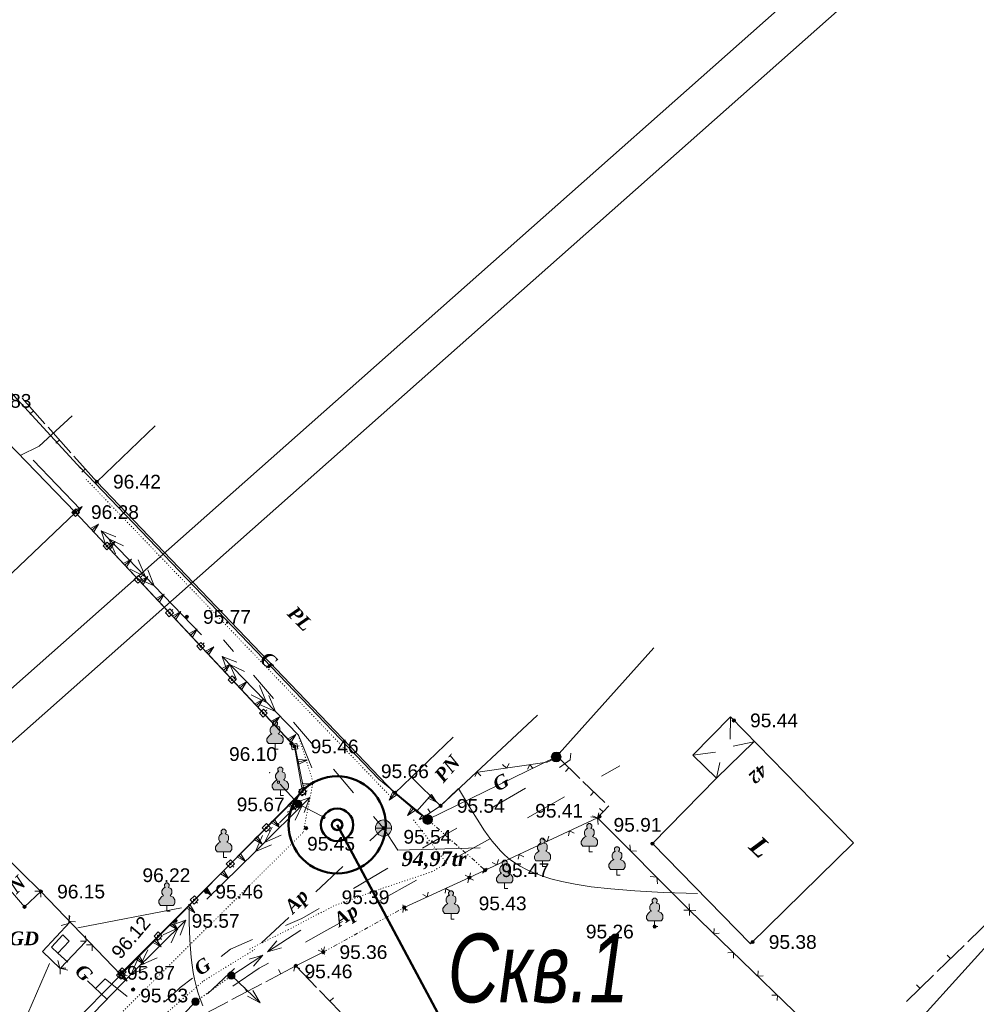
# Model space of a CAD drawing. Header units: millimetres. Extents: x 9396 to 25236, y 15106 to 31102.
# Tile 40 of 256: x 10081 to 10199, y 16257 to 16378. Entities that reach past the tile are written whole.
import ezdxf
from ezdxf.enums import TextEntityAlignment as Align

# ---------------------------------------------------------------- set-up
doc = ezdxf.new("R2010")
doc.units = ezdxf.units.MM
for name, pattern in [('DIVIDE', [1.25, 0.5, -0.25, 0, -0.25, 0, -0.25]), ('DOT', [0.25, 0, -0.25]), ('HIDDEN', [0.375, 0.25, -0.125])]:
    doc.linetypes.add(name, pattern=pattern)
for name, color, linetype, lineweight, true_color in [('1001010', 7, 'Continuous', 9, 0x000000), ('10010110', 7, 'Continuous', 20, 0xa25100), ('10010230', 7, 'Continuous', 20, 0x000000), ('1002020', 7, 'Continuous', 9, 0x000000), ('1006010', 7, 'DOT', 9, 0x000000), ('1060000', 7, 'Continuous', 9, 0x000000), ('1070000', 7, 'DOT', 9, 0x000000), ('2030012', 7, 'Continuous', 9, 0x000000), ('21100200', 7, 'HIDDEN', 0, 0x800080), ('3000105', 7, 'DIVIDE', 9, 0x000000), ('3000130', 7, 'Continuous', 9, 0x000000), ('3000220', 7, 'Continuous', 9, 0x000000), ('3000260', 7, 'Continuous', 9, 0x000000), ('4000210', 7, 'Continuous', 9, 0x000000), ('5010210', 7, 'Continuous', 20, 0x008000), ('5010420', 7, 'Continuous', 9, 0x000000), ('6011210', 1, 'Continuous', 9, 0xff0000), ('6011300', 1, 'Continuous', 20, 0xff0000), ('8010110', 7, 'Continuous', 20, 0x0080ff), ('8010120', 7, 'Continuous', 20, 0x0080ff), ('8010200', 7, 'Continuous', 9, 0x000000), ('9010110', 7, 'Continuous', 9, 0x000000)]:
    doc.layers.add(name, color=color, linetype=linetype, lineweight=lineweight, true_color=true_color)
for name, color, linetype, lineweight in [('text', 7, 'Continuous', 15), ('геология', 6, 'Continuous', 50), ('Размер', 6, 'Continuous', 18), ('Рамка', 7, 'Continuous', 35)]:
    doc.layers.add(name, color=color, linetype=linetype, lineweight=lineweight)
doc.styles.add('10', font='timesbi.ttf', dxfattribs={"height": 0.001481})
doc.styles.add('12', font='timesbi.ttf', dxfattribs={"height": 0.001693})
doc.styles.add('3', font='timesbi.ttf', dxfattribs={"height": 0.001693})
doc.styles.add('9', font='timesbi.ttf', dxfattribs={"height": 0.001693})
doc.styles.add('F2', font='arial.ttf', dxfattribs={"height": 0.001693})
doc.styles.add('style1', font='ARIALNI.TTF')

# ---------------------------------------------------------------- blocks, each defined once
blk = doc.blocks.new('SYMBOL21100200')
at = {"true_color": 0x800080}
h = blk.add_hatch(color=216, dxfattribs=at)
edge = h.paths.add_edge_path()
edge.add_arc((0, 0), 0.1, 0, 360)
at = {"color": 216, "linetype": 'Continuous', "lineweight": 0, "true_color": 0x800080}
blk.add_circle((0, 0), 0.1, dxfattribs=at)
blk = doc.blocks.new('SYMBOL4000210')
at = {"true_color": 0xffffff}
blk.add_hatch(color=7, dxfattribs=at).paths.add_polyline_path([(0.05, 1.75), (-0.05, 1.75), (-0.15, 1.65), (-0.15, 1.55), (-0.1, 1.45), (-0.15, 1.45), (-0.25, 1.35), (-0.3, 1.25), (-0.3, 1.1), (-0.25, 1), (-0.2, 0.95), (-0.3, 0.9), (-0.35, 0.85), (-0.4, 0.8), (-0.5, 0.65), (-0.5, 0.5), (-0.4, 0.35), (-0.3, 0.35), (-0.1, 0.35), (0, 0.35), (0.15, 0.35), (0.4, 0.35), (0.45, 0.4), (0.5, 0.5), (0.5, 0.7), (0.4, 0.85), (0.2, 0.95), (0.25, 1), (0.3, 1.1), (0.3, 1.3), (0.25, 1.4), (0.1, 1.45), (0.15, 1.55), (0.15, 1.65)])
at = {"color": 18, "linetype": 'Continuous', "lineweight": 0, "true_color": 0x000000, "flags": 128}
blk.add_lwpolyline([(0.05, 1.75), (-0.05, 1.75), (-0.15, 1.65), (-0.15, 1.55), (-0.1, 1.45), (-0.15, 1.45), (-0.25, 1.35), (-0.3, 1.25), (-0.3, 1.1), (-0.25, 1), (-0.2, 0.95), (-0.3, 0.9), (-0.35, 0.85), (-0.4, 0.8), (-0.5, 0.65), (-0.5, 0.5), (-0.4, 0.35), (-0.3, 0.35), (-0.1, 0.35), (0, 0.35), (0.15, 0.35), (0.4, 0.35), (0.45, 0.4), (0.5, 0.5), (0.5, 0.7), (0.4, 0.85), (0.2, 0.95), (0.25, 1), (0.3, 1.1), (0.3, 1.3), (0.25, 1.4), (0.1, 1.45), (0.15, 1.55), (0.15, 1.65), (0.05, 1.75)], close=True, dxfattribs=at)
blk.add_lwpolyline([(0, 0.35), (0, 0), (0.2, 0)], dxfattribs=at)
blk = doc.blocks.new('SYMBOL5010420')
at = {"true_color": 0xffffff}
h = blk.add_hatch(color=7, dxfattribs=at)
edge = h.paths.add_edge_path()
edge.add_arc((0, 0), 0.5, 0, 360)
at = {"color": 18, "linetype": 'Continuous', "lineweight": 9, "true_color": 0x000000, "flags": 128}
blk.add_lwpolyline([(-0.5, 0), (0.5, 0)], dxfattribs=at)
at = {"color": 18, "linetype": 'Continuous', "lineweight": 9, "true_color": 0x000000}
blk.add_circle((0, 0), 0.5, dxfattribs=at)
blk = doc.blocks.new('SYMBOL8010200')
at = {"true_color": 0x000000}
h = blk.add_hatch(color=18, dxfattribs=at)
edge = h.paths.add_edge_path()
edge.add_arc((0, 0), 0.3, 0, 360)
at = {"color": 18, "linetype": 'Continuous', "lineweight": 0, "true_color": 0x000000}
blk.add_circle((0, 0), 0.3, dxfattribs=at)
blk = doc.blocks.new('SYMBOL2030012')
at = {"true_color": 0xffffff}
h = blk.add_hatch(color=7, dxfattribs=at)
edge = h.paths.add_edge_path()
edge.add_arc((0, 0), 0.225, 0, 360)
at = {"true_color": 0x000000}
h = blk.add_hatch(color=18, dxfattribs=at)
edge = h.paths.add_edge_path()
edge.add_arc((0, 0), 0.05, 0, 360)
at = {"color": 18, "linetype": 'Continuous', "lineweight": 0, "true_color": 0x000000}
for radius in [0.225, 0.05]:
    blk.add_circle((0, 0), radius, dxfattribs=at)

msp = doc.modelspace()

# ---------------------------------------------------------------- linework, layer by layer
at = {"layer": '1001010', "color": 253}
for p, q in [((10132.98, 16281.4), (10144.94, 16292.59)), ((10168.78, 16292.4), (10168.75, 16289.66)), ((10167.04, 16284.82), (10171.66, 16289.3)), ((10171.66, 16289.3), (10169.11, 16288.76)), ((10164.14, 16287.68), (10166.93, 16288.03)), ((10167.04, 16284.82), (10167.47, 16286.75)), ((10132.98, 16281.4), (10129.45, 16284.88)), ((10132.98, 16281.4), (10135.2, 16283.56)), ((10183.99, 16276.82), (10171.28, 16264.36))]:
    msp.add_line(p, q, dxfattribs=at)
for points in [[(10062.16, 16319.72, 0), (10074.5, 16331.42, 0), (10087.88, 16317.62, 0), (10078.26, 16308.52, 0)], [(10097.72, 16328.35, 0), (10090.5, 16321.44, 0), (10127.32, 16282.96, 0), (10134.54, 16289.87, 0)], [(10171.28, 16264.36, 0), (10159.14, 16276.74, 0), (10167.04, 16284.82, 0), (10164.14, 16287.68, 0), (10168.78, 16292.4, 0), (10183.99, 16276.82, 0)], [(10068.49, 16285.64, 0), (10083.6, 16270.82, 0), (10081.56, 16268.94, 0), (10077.78, 16273.3, 0), (10064.14, 16259.56, 0), (10053.44, 16269.6, 0)], [(10125.92, 16278.66, 0), (10127.7, 16275.95, 0), (10137.87, 16276.23, 0)], [(10187.22, 16249.54, 0), (10202.42, 16266.32, 0), (10218.74, 16251.34, 0), (10213.13, 16244.61, 0), (10211.32, 16246.34, 0), (10202.07, 16236.13, 0)], [(10087.09, 16264.69, 0), (10086.29, 16265.49, 0), (10084.89, 16263.96, 0)], [(10084.89, 16263.96, 0), (10085.7, 16263.22, 0), (10087.09, 16264.69, 0)]]:
    msp.add_polyline3d(points, dxfattribs=at)
at = {"layer": '10010110'}
for p, q in [((10088.16, 16266.35), (10100.98, 16268.8)), ((10081.98, 16255.74), (10084.66, 16261.92))]:
    msp.add_line(p, q, dxfattribs=at)
for points in [[(10164.7, 16270.59, 0), (10160.49, 16270.72, 0), (10156.96, 16270.9, 0), (10154.01, 16271.14, 0), (10151.58, 16271.41, 0), (10149.59, 16271.72, 0), (10147.95, 16272.05, 0), (10146.61, 16272.41, 0), (10145.47, 16272.77, 0), (10144.48, 16273.15, 0), (10143.6, 16273.54, 0), (10142.82, 16273.94, 0), (10142.13, 16274.37, 0), (10141.5, 16274.83, 0), (10140.93, 16275.31, 0), (10140.39, 16275.84, 0), (10139.87, 16276.41, 0), (10139.36, 16277.03, 0), (10138.84, 16277.72, 0), (10138.31, 16278.46, 0), (10137.77, 16279.29, 0), (10137.19, 16280.21, 0), (10136.57, 16281.22, 0), (10135.92, 16282.33, 0), (10135.2, 16283.56, 0)], [(10103.58, 16256.72, 0), (10103.27, 16257.58, 0), (10103, 16258.39, 0), (10102.77, 16259.19, 0), (10102.57, 16259.99, 0), (10102.4, 16260.82, 0), (10102.26, 16261.71, 0), (10102.15, 16262.68, 0), (10102.06, 16263.74, 0), (10101.99, 16264.85, 0), (10101.95, 16265.95, 0), (10101.92, 16266.98, 0), (10101.9, 16267.89, 0), (10101.89, 16268.61, 0), (10101.88, 16269.08, 0), (10101.88, 16269.25, 0)]]:
    msp.add_polyline3d(points, dxfattribs=at)
at = {"layer": '10010230', "color": 253}
for p, q in [((10087.88, 16317.62), (10088.68, 16318.38)), ((10089.91, 16315.46), (10090.72, 16316.21)), ((10091.95, 16313.29), (10092.75, 16314.05)), ((10093.98, 16311.13), (10094.78, 16311.88)), ((10096.01, 16308.96), (10096.81, 16309.72)), ((10098.04, 16306.8), (10098.84, 16307.55)), ((10100.07, 16304.63), (10100.87, 16305.39)), ((10102.1, 16302.47), (10102.91, 16303.22)), ((10104.14, 16300.3), (10104.94, 16301.06)), ((10106.17, 16298.14), (10106.97, 16298.89)), ((10108.2, 16295.97), (10109, 16296.73)), ((10110.23, 16293.81), (10111.03, 16294.56)), ((10112.26, 16291.64), (10113.07, 16292.4)), ((10114.3, 16289.48), (10115.1, 16290.23)), ((10115.39, 16286.83), (10116.47, 16287.04)), ((10115.96, 16283.92), (10117.04, 16284.13)), ((10127.32, 16282.96), (10126.61, 16282.12)), ((10114.31, 16281.67), (10115.1, 16280.9)), ((10131.63, 16282.57), (10132.45, 16281.84)), ((10129.6, 16281.04), (10128.89, 16280.2)), ((10112.23, 16279.56), (10113.01, 16278.78)), ((10110.15, 16277.44), (10110.93, 16276.67)), ((10108.06, 16275.33), (10108.85, 16274.55)), ((10105.98, 16273.21), (10106.76, 16272.44)), ((10103.9, 16271.1), (10104.68, 16270.32)), ((10101.81, 16268.98), (10102.6, 16268.21)), ((10099.73, 16266.87), (10100.51, 16266.09)), ((10097.64, 16264.75), (10098.43, 16263.98)), ((10095.56, 16262.64), (10096.34, 16261.86)), ((10093.48, 16260.52), (10094.26, 16259.75))]:
    msp.add_line(p, q, dxfattribs=at)
for points in [[(10088.08, 16317.41, 0), (10088.68, 16318.38, 0), (10087.68, 16317.84, 0)], [(10093.48, 16260.52, 0), (10116.06, 16283.44, 0), (10115.01, 16288.71, 0), (10087.88, 16317.62, 0)], [(10090.12, 16315.24, 0), (10090.72, 16316.21, 0), (10089.71, 16315.67, 0)], [(10092.15, 16313.08, 0), (10092.75, 16314.05, 0), (10091.74, 16313.51, 0)], [(10094.18, 16310.91, 0), (10094.78, 16311.88, 0), (10093.77, 16311.34, 0)], [(10096.21, 16308.75, 0), (10096.81, 16309.72, 0), (10095.81, 16309.18, 0)], [(10098.24, 16306.58, 0), (10098.84, 16307.55, 0), (10097.84, 16307.01, 0)], [(10100.28, 16304.42, 0), (10100.87, 16305.39, 0), (10099.87, 16304.85, 0)], [(10102.31, 16302.25, 0), (10102.91, 16303.22, 0), (10101.9, 16302.68, 0)], [(10104.34, 16300.09, 0), (10104.94, 16301.06, 0), (10103.93, 16300.52, 0)], [(10106.37, 16297.92, 0), (10106.97, 16298.89, 0), (10105.96, 16298.35, 0)], [(10108.4, 16295.76, 0), (10109, 16296.73, 0), (10108, 16296.19, 0)], [(10110.43, 16293.59, 0), (10111.03, 16294.56, 0), (10110.03, 16294.02, 0)], [(10112.47, 16291.43, 0), (10113.07, 16292.4, 0), (10112.06, 16291.86, 0)], [(10114.5, 16289.26, 0), (10115.1, 16290.23, 0), (10114.09, 16289.69, 0)], [(10115.44, 16286.54, 0), (10116.47, 16287.04, 0), (10115.33, 16287.12, 0)], [(10116.02, 16283.63, 0), (10117.04, 16284.13, 0), (10115.91, 16284.21, 0)], [(10127.09, 16283.15, 0), (10126.61, 16282.12, 0), (10127.55, 16282.77, 0)], [(10127.32, 16282.96, 0), (10129.98, 16280.72, 0), (10131.63, 16282.57, 0)], [(10131.43, 16282.35, 0), (10132.45, 16281.84, 0), (10131.83, 16282.8, 0)], [(10114.11, 16281.46, 0), (10115.1, 16280.9, 0), (10114.52, 16281.88, 0)], [(10129.37, 16281.23, 0), (10128.89, 16280.2, 0), (10129.82, 16280.85, 0)], [(10112.02, 16279.34, 0), (10113.01, 16278.78, 0), (10112.44, 16279.77, 0)], [(10109.94, 16277.23, 0), (10110.93, 16276.67, 0), (10110.36, 16277.65, 0)], [(10107.85, 16275.11, 0), (10108.85, 16274.55, 0), (10108.27, 16275.54, 0)], [(10105.77, 16273, 0), (10106.76, 16272.44, 0), (10106.19, 16273.42, 0)], [(10103.69, 16270.88, 0), (10104.68, 16270.32, 0), (10104.1, 16271.31, 0)], [(10101.6, 16268.77, 0), (10102.6, 16268.21, 0), (10102.02, 16269.19, 0)], [(10099.52, 16266.65, 0), (10100.51, 16266.09, 0), (10099.94, 16267.08, 0)], [(10097.44, 16264.54, 0), (10098.43, 16263.98, 0), (10097.85, 16264.96, 0)], [(10095.35, 16262.42, 0), (10096.34, 16261.86, 0), (10095.77, 16262.85, 0)], [(10093.27, 16260.31, 0), (10094.26, 16259.75, 0), (10093.69, 16260.73, 0)]]:
    msp.add_polyline3d(points, dxfattribs=at)
for points in [[(10088.08, 16317.41, 0), (10088.68, 16318.38, 0), (10087.68, 16317.84, 0), (10088.08, 16317.41, 0)], [(10090.12, 16315.24, 0), (10090.72, 16316.21, 0), (10089.71, 16315.67, 0), (10090.12, 16315.24, 0)], [(10092.15, 16313.08, 0), (10092.75, 16314.05, 0), (10091.74, 16313.51, 0), (10092.15, 16313.08, 0)], [(10094.18, 16310.91, 0), (10094.78, 16311.88, 0), (10093.77, 16311.34, 0), (10094.18, 16310.91, 0)], [(10096.21, 16308.75, 0), (10096.81, 16309.72, 0), (10095.81, 16309.18, 0), (10096.21, 16308.75, 0)], [(10098.24, 16306.58, 0), (10098.84, 16307.55, 0), (10097.84, 16307.01, 0), (10098.24, 16306.58, 0)], [(10100.28, 16304.42, 0), (10100.87, 16305.39, 0), (10099.87, 16304.85, 0), (10100.28, 16304.42, 0)], [(10102.31, 16302.25, 0), (10102.91, 16303.22, 0), (10101.9, 16302.68, 0), (10102.31, 16302.25, 0)], [(10104.34, 16300.09, 0), (10104.94, 16301.06, 0), (10103.93, 16300.52, 0), (10104.34, 16300.09, 0)], [(10106.37, 16297.92, 0), (10106.97, 16298.89, 0), (10105.96, 16298.35, 0), (10106.37, 16297.92, 0)], [(10108.4, 16295.76, 0), (10109, 16296.73, 0), (10108, 16296.19, 0), (10108.4, 16295.76, 0)], [(10110.43, 16293.59, 0), (10111.03, 16294.56, 0), (10110.03, 16294.02, 0), (10110.43, 16293.59, 0)], [(10112.47, 16291.43, 0), (10113.07, 16292.4, 0), (10112.06, 16291.86, 0), (10112.47, 16291.43, 0)], [(10114.5, 16289.26, 0), (10115.1, 16290.23, 0), (10114.09, 16289.69, 0), (10114.5, 16289.26, 0)], [(10115.44, 16286.54, 0), (10116.47, 16287.04, 0), (10115.33, 16287.12, 0), (10115.44, 16286.54, 0)], [(10116.02, 16283.63, 0), (10117.04, 16284.13, 0), (10115.91, 16284.21, 0), (10116.02, 16283.63, 0)], [(10127.09, 16283.15, 0), (10126.61, 16282.12, 0), (10127.55, 16282.77, 0), (10127.09, 16283.15, 0)], [(10131.43, 16282.35, 0), (10132.45, 16281.84, 0), (10131.83, 16282.8, 0), (10131.43, 16282.35, 0)], [(10114.11, 16281.46, 0), (10115.1, 16280.9, 0), (10114.52, 16281.88, 0), (10114.11, 16281.46, 0)], [(10129.37, 16281.23, 0), (10128.89, 16280.2, 0), (10129.82, 16280.85, 0), (10129.37, 16281.23, 0)], [(10112.02, 16279.34, 0), (10113.01, 16278.78, 0), (10112.44, 16279.77, 0), (10112.02, 16279.34, 0)], [(10109.94, 16277.23, 0), (10110.93, 16276.67, 0), (10110.36, 16277.65, 0), (10109.94, 16277.23, 0)], [(10107.85, 16275.11, 0), (10108.85, 16274.55, 0), (10108.27, 16275.54, 0), (10107.85, 16275.11, 0)], [(10105.77, 16273, 0), (10106.76, 16272.44, 0), (10106.19, 16273.42, 0), (10105.77, 16273, 0)], [(10103.69, 16270.88, 0), (10104.68, 16270.32, 0), (10104.1, 16271.31, 0), (10103.69, 16270.88, 0)], [(10101.6, 16268.77, 0), (10102.6, 16268.21, 0), (10102.02, 16269.19, 0), (10101.6, 16268.77, 0)], [(10099.52, 16266.65, 0), (10100.51, 16266.09, 0), (10099.94, 16267.08, 0), (10099.52, 16266.65, 0)], [(10097.44, 16264.54, 0), (10098.43, 16263.98, 0), (10097.85, 16264.96, 0), (10097.44, 16264.54, 0)], [(10095.35, 16262.42, 0), (10096.34, 16261.86, 0), (10095.77, 16262.85, 0), (10095.35, 16262.42, 0)], [(10093.27, 16260.31, 0), (10094.26, 16259.75, 0), (10093.69, 16260.73, 0), (10093.27, 16260.31, 0)]]:
    msp.add_polyline3d(points, close=True, dxfattribs=at)
at = {"layer": '1002020', "color": 253}
for q in [(10129.45, 16284.88), (10135.2, 16283.56)]:
    msp.add_line((10132.98, 16281.4), q, dxfattribs=at)
at = {"layer": '1006010', "color": 253}
msp.add_line((10106.93, 16260.27), (10102.7, 16257.22), dxfattribs=at)
at = {"layer": '1060000', "color": 253}
msp.add_line((10147.25, 16287.44), (10159.32, 16300.91), dxfattribs=at)
msp.add_polyline3d([(10081.05, 16324.66, 0), (10083.38, 16325.83, 0), (10087.46, 16329.56, 0)], dxfattribs=at)
at = {"layer": '1070000', "color": 253}
msp.add_line((10126.8, 16282.54), (10089.2, 16321.72), dxfattribs=at)
for points in [[(10086.81, 16249.16, 0), (10116, 16278.14, 0), (10117.22, 16284.35, 0), (10115.4, 16290.11, 0)], [(10109.38, 16263.72, 0), (10114.14, 16266.1, 0), (10119.7, 16269.01, 0), (10125.52, 16271.13, 0), (10131.87, 16273.25, 0), (10133.72, 16274.31, 0), (10129.49, 16279.86, 0)], [(10089.27, 16247.32, 0), (10095.05, 16252.31, 0), (10103.73, 16259.81, 0), (10110.02, 16263.67, 0)]]:
    msp.add_polyline3d(points, dxfattribs=at)
at = {"layer": '3000105', "color": 253}
for p, q in [((10131.71, 16280.09), (10130.98, 16279.27)), ((10131.38, 16279.72), (10138.48, 16273.46)), ((10138.15, 16273.08), (10138.87, 16273.91)), ((10128.72, 16268.42), (10128.19, 16269.38)), ((10118.48, 16263.34), (10128.48, 16268.86)), ((10118.24, 16263.78), (10118.77, 16262.81))]:
    msp.add_line(p, q, dxfattribs=at)
at = {"layer": '3000130', "color": 253}
for p, q in [((10088.32, 16318.03), (10088.14, 16317.86)), ((10092.18, 16313.9), (10092, 16313.73)), ((10096.05, 16309.78), (10095.87, 16309.6)), ((10099.91, 16305.65), (10099.73, 16305.48)), ((10103.78, 16301.52), (10103.6, 16301.35)), ((10107.64, 16297.39), (10107.46, 16297.22)), ((10111.51, 16293.26), (10111.32, 16293.09)), ((10115.51, 16288.82), (10115.27, 16288.78)), ((10115.9, 16283.15), (10093.62, 16260.88)), ((10116.33, 16282.73), (10116.15, 16282.9)), ((10116.49, 16283.25), (10116.25, 16283.21)), ((10111.87, 16278.27), (10111.69, 16278.45)), ((10107.41, 16273.82), (10107.24, 16274)), ((10102.96, 16269.37), (10102.78, 16269.54)), ((10098.5, 16264.91), (10098.33, 16265.09)), ((10093.04, 16260.93), (10093.22, 16260.76)), ((10070.54, 16237.28), (10093.48, 16260.52)), ((10094.05, 16260.46), (10093.87, 16260.64))]:
    msp.add_line(p, q, dxfattribs=at)
for points in [[(10087.4, 16317.62, 0), (10087.85, 16317.14, 0), (10088.36, 16317.62, 0), (10087.91, 16318.1, 0), (10087.4, 16317.62, 0)], [(10087.88, 16317.53, 0), (10087.93, 16317.54, 0), (10087.97, 16317.57, 0), (10087.98, 16317.62, 0), (10087.97, 16317.67, 0), (10087.93, 16317.71, 0), (10087.88, 16317.72, 0), (10087.83, 16317.71, 0), (10087.8, 16317.67, 0), (10087.78, 16317.62, 0), (10087.8, 16317.57, 0), (10087.83, 16317.54, 0), (10087.88, 16317.53, 0)], [(10091.27, 16313.5, 0), (10091.72, 16313.01, 0), (10092.23, 16313.49, 0), (10091.78, 16313.97, 0), (10091.27, 16313.5, 0)], [(10091.75, 16313.4, 0), (10091.8, 16313.41, 0), (10091.83, 16313.45, 0), (10091.84, 16313.49, 0), (10091.83, 16313.54, 0), (10091.8, 16313.58, 0), (10091.75, 16313.59, 0), (10091.7, 16313.58, 0), (10091.66, 16313.54, 0), (10091.65, 16313.49, 0), (10091.66, 16313.45, 0), (10091.7, 16313.41, 0), (10091.75, 16313.4, 0)], [(10095.13, 16309.37, 0), (10095.58, 16308.89, 0), (10096.09, 16309.36, 0), (10095.64, 16309.85, 0), (10095.13, 16309.37, 0)], [(10095.61, 16309.27, 0), (10095.66, 16309.28, 0), (10095.7, 16309.32, 0), (10095.71, 16309.37, 0), (10095.7, 16309.41, 0), (10095.66, 16309.45, 0), (10095.61, 16309.46, 0), (10095.56, 16309.45, 0), (10095.53, 16309.41, 0), (10095.51, 16309.37, 0), (10095.53, 16309.32, 0), (10095.56, 16309.28, 0), (10095.61, 16309.27, 0)], [(10098.99, 16305.24, 0), (10099.45, 16304.76, 0), (10099.96, 16305.24, 0), (10099.51, 16305.72, 0), (10098.99, 16305.24, 0)], [(10099.48, 16305.14, 0), (10099.52, 16305.15, 0), (10099.56, 16305.19, 0), (10099.57, 16305.24, 0), (10099.56, 16305.29, 0), (10099.52, 16305.32, 0), (10099.48, 16305.33, 0), (10099.43, 16305.32, 0), (10099.39, 16305.29, 0), (10099.38, 16305.24, 0), (10099.39, 16305.19, 0), (10099.43, 16305.15, 0), (10099.48, 16305.14, 0)], [(10102.86, 16301.11, 0), (10103.31, 16300.63, 0), (10103.82, 16301.11, 0), (10103.37, 16301.59, 0), (10102.86, 16301.11, 0)], [(10103.34, 16301.01, 0), (10103.39, 16301.02, 0), (10103.42, 16301.06, 0), (10103.44, 16301.11, 0), (10103.42, 16301.16, 0), (10103.39, 16301.19, 0), (10103.34, 16301.21, 0), (10103.29, 16301.19, 0), (10103.26, 16301.16, 0), (10103.24, 16301.11, 0), (10103.26, 16301.06, 0), (10103.29, 16301.02, 0), (10103.34, 16301.01, 0)], [(10106.72, 16296.98, 0), (10107.17, 16296.5, 0), (10107.69, 16296.98, 0), (10107.23, 16297.46, 0), (10106.72, 16296.98, 0)], [(10107.2, 16296.88, 0), (10107.25, 16296.9, 0), (10107.29, 16296.93, 0), (10107.3, 16296.98, 0), (10107.29, 16297.03, 0), (10107.25, 16297.06, 0), (10107.2, 16297.08, 0), (10107.16, 16297.06, 0), (10107.12, 16297.03, 0), (10107.11, 16296.98, 0), (10107.12, 16296.93, 0), (10107.16, 16296.9, 0), (10107.2, 16296.88, 0)], [(10110.59, 16292.85, 0), (10111.04, 16292.37, 0), (10111.55, 16292.85, 0), (10111.1, 16293.33, 0), (10110.59, 16292.85, 0)], [(10111.07, 16292.75, 0), (10111.12, 16292.77, 0), (10111.15, 16292.8, 0), (10111.17, 16292.85, 0), (10111.15, 16292.9, 0), (10111.12, 16292.94, 0), (10111.07, 16292.95, 0), (10111.02, 16292.94, 0), (10110.98, 16292.9, 0), (10110.97, 16292.85, 0), (10110.98, 16292.8, 0), (10111.02, 16292.77, 0), (10111.07, 16292.75, 0)], [(10114.52, 16288.98, 0), (10114.63, 16288.33, 0), (10115.32, 16288.45, 0), (10115.21, 16289.1, 0), (10114.52, 16288.98, 0)], [(10114.92, 16288.62, 0), (10114.97, 16288.63, 0), (10115.01, 16288.67, 0), (10115.02, 16288.72, 0), (10115.01, 16288.77, 0), (10114.97, 16288.8, 0), (10114.92, 16288.81, 0), (10114.87, 16288.8, 0), (10114.84, 16288.77, 0), (10114.82, 16288.72, 0), (10114.84, 16288.67, 0), (10114.87, 16288.63, 0), (10114.92, 16288.62, 0)], [(10115.92, 16283.66, 0), (10115.4, 16283.14, 0), (10115.89, 16282.64, 0), (10116.41, 16283.16, 0), (10115.92, 16283.66, 0)], [(10115.5, 16283.41, 0), (10115.62, 16282.76, 0), (10116.31, 16282.89, 0), (10116.19, 16283.54, 0), (10115.5, 16283.41, 0)], [(10115.9, 16283.05, 0), (10115.95, 16283.06, 0), (10115.99, 16283.1, 0), (10116.01, 16283.15, 0), (10115.99, 16283.2, 0), (10115.95, 16283.24, 0), (10115.9, 16283.25, 0), (10115.85, 16283.24, 0), (10115.81, 16283.2, 0), (10115.8, 16283.15, 0), (10115.81, 16283.1, 0), (10115.85, 16283.06, 0), (10115.9, 16283.05, 0)], [(10115.9, 16283.05, 0), (10115.95, 16283.07, 0), (10115.99, 16283.1, 0), (10116, 16283.15, 0), (10115.99, 16283.2, 0), (10115.95, 16283.23, 0), (10115.9, 16283.25, 0), (10115.86, 16283.23, 0), (10115.82, 16283.2, 0), (10115.81, 16283.15, 0), (10115.82, 16283.1, 0), (10115.86, 16283.07, 0), (10115.9, 16283.05, 0)], [(10111.46, 16279.21, 0), (10110.94, 16278.69, 0), (10111.43, 16278.19, 0), (10111.95, 16278.71, 0), (10111.46, 16279.21, 0)], [(10111.45, 16278.6, 0), (10111.5, 16278.61, 0), (10111.54, 16278.65, 0), (10111.55, 16278.7, 0), (10111.54, 16278.75, 0), (10111.5, 16278.79, 0), (10111.45, 16278.8, 0), (10111.4, 16278.79, 0), (10111.36, 16278.75, 0), (10111.34, 16278.7, 0), (10111.36, 16278.65, 0), (10111.4, 16278.61, 0), (10111.45, 16278.6, 0)], [(10107, 16274.75, 0), (10106.48, 16274.23, 0), (10106.98, 16273.74, 0), (10107.5, 16274.26, 0), (10107, 16274.75, 0)], [(10106.99, 16274.14, 0), (10107.04, 16274.16, 0), (10107.08, 16274.19, 0), (10107.09, 16274.25, 0), (10107.08, 16274.3, 0), (10107.04, 16274.33, 0), (10106.99, 16274.35, 0), (10106.94, 16274.33, 0), (10106.9, 16274.3, 0), (10106.89, 16274.25, 0), (10106.9, 16274.19, 0), (10106.94, 16274.16, 0), (10106.99, 16274.14, 0)], [(10102.55, 16270.3, 0), (10102.03, 16269.78, 0), (10102.52, 16269.28, 0), (10103.04, 16269.8, 0), (10102.55, 16270.3, 0)], [(10102.53, 16269.69, 0), (10102.59, 16269.7, 0), (10102.62, 16269.74, 0), (10102.64, 16269.79, 0), (10102.62, 16269.84, 0), (10102.59, 16269.88, 0), (10102.53, 16269.89, 0), (10102.48, 16269.88, 0), (10102.45, 16269.84, 0), (10102.43, 16269.79, 0), (10102.45, 16269.74, 0), (10102.48, 16269.7, 0), (10102.53, 16269.69, 0)], [(10098.09, 16265.85, 0), (10097.57, 16265.33, 0), (10098.07, 16264.83, 0), (10098.59, 16265.35, 0), (10098.09, 16265.85, 0)], [(10098.08, 16265.24, 0), (10098.13, 16265.25, 0), (10098.17, 16265.29, 0), (10098.18, 16265.34, 0), (10098.17, 16265.39, 0), (10098.13, 16265.43, 0), (10098.08, 16265.44, 0), (10098.03, 16265.43, 0), (10097.99, 16265.39, 0), (10097.98, 16265.34, 0), (10097.99, 16265.29, 0), (10098.03, 16265.25, 0), (10098.08, 16265.24, 0)], [(10093.45, 16260, 0), (10093.99, 16260.54, 0), (10093.49, 16261.03, 0), (10092.95, 16260.49, 0), (10093.45, 16260, 0)], [(10093.63, 16261.39, 0), (10093.11, 16260.87, 0), (10093.61, 16260.38, 0), (10094.13, 16260.9, 0), (10093.63, 16261.39, 0)], [(10093.62, 16260.78, 0), (10093.67, 16260.8, 0), (10093.71, 16260.83, 0), (10093.72, 16260.89, 0), (10093.71, 16260.94, 0), (10093.67, 16260.97, 0), (10093.62, 16260.99, 0), (10093.57, 16260.97, 0), (10093.53, 16260.94, 0), (10093.52, 16260.89, 0), (10093.53, 16260.83, 0), (10093.57, 16260.8, 0), (10093.62, 16260.78, 0)], [(10093.47, 16260.41, 0), (10093.52, 16260.42, 0), (10093.56, 16260.46, 0), (10093.57, 16260.51, 0), (10093.56, 16260.56, 0), (10093.52, 16260.6, 0), (10093.47, 16260.62, 0), (10093.42, 16260.6, 0), (10093.38, 16260.56, 0), (10093.36, 16260.51, 0), (10093.38, 16260.46, 0), (10093.42, 16260.42, 0), (10093.47, 16260.41, 0)]]:
    msp.add_polyline3d(points, close=True, dxfattribs=at)
msp.add_polyline3d([(10087.88, 16317.62, 0), (10114.92, 16288.74, 0), (10115.9, 16283.15, 0)], dxfattribs=at)
at = {"layer": '3000220', "color": 253}
for p, q in [((10084.09, 16328.6), (10081.27, 16331.75)), ((10082.68, 16330.18), (10082.23, 16329.78)), ((10087.29, 16325.02), (10084.47, 16328.17)), ((10085.88, 16326.6), (10085.44, 16326.2)), ((10090.5, 16321.44), (10087.68, 16324.59)), ((10089.09, 16323.02), (10088.64, 16322.62)), ((10150.19, 16284.79), (10147.48, 16287.4)), ((10148.83, 16286.09), (10148.42, 16285.66)), ((10153.28, 16281.81), (10150.56, 16284.43)), ((10151.92, 16283.12), (10151.5, 16282.69)), ((10130.45, 16279.71, 95.62), (10132.98, 16281.4, 95.62)), ((10152.36, 16279.92), (10153.74, 16281.4)), ((10131.38, 16279.72), (10129.97, 16280.72)), ((10130.68, 16280.22), (10130.33, 16279.73)), ((10131.71, 16280.56, 95.62), (10131.38, 16281.05, 95.62)), ((10153.05, 16280.66), (10152.61, 16281.07)), ((10198.1, 16264.6), (10201.42, 16267.84)), ((10194.32, 16260.93), (10197.64, 16264.16)), ((10195.98, 16262.54), (10195.56, 16262.98)), ((10111.38, 16259.69), (10115.08, 16261.64)), ((10113.23, 16260.67), (10112.95, 16261.2)), ((10115.08, 16261.64), (10117.65, 16258.98)), ((10116.37, 16260.31), (10116.8, 16260.73)), ((10190.54, 16257.25), (10193.86, 16260.49)), ((10107.19, 16257.48), (10110.88, 16259.43)), ((10109.04, 16258.46), (10108.76, 16258.99)), ((10118.01, 16258.61), (10120.58, 16255.95)), ((10192.2, 16258.87), (10191.78, 16259.3)), ((10102.99, 16255.27), (10106.69, 16257.22)), ((10119.3, 16257.28), (10119.73, 16257.7))]:
    msp.add_line(p, q, dxfattribs=at)
at = {"layer": '3000260', "color": 253}
for p, q in [((10152.36, 16279.92), (10136.54, 16272.54)), ((10152.36, 16279.92), (10163.72, 16268.54)), ((10136.54, 16272.54), (10128.48, 16268.86)), ((10093.48, 16260.52), (10083.6, 16270.82)), ((10085.96, 16261.33), (10089.14, 16264.66)), ((10118.48, 16263.34), (10115.08, 16261.64)), ((10093.62, 16260.88), (10093.62, 16260.88))]:
    msp.add_line(p, q, dxfattribs=at)
for points in [[(10147.64, 16288.03, 0), (10147.47, 16287.4, 0), (10146.89, 16287.68, 0)], [(10147.48, 16287.4, 0), (10146.15, 16286.78, 0), (10137.57, 16285.57, 0)], [(10141.45, 16286.62, 0), (10141.1, 16286.07, 0), (10140.64, 16286.51, 0)], [(10144.43, 16286.03, 0), (10143.98, 16286.47, 0), (10143.7, 16285.93, 0)], [(10137.94, 16285.12, 0), (10137.49, 16285.56, 0), (10137.21, 16285.01, 0)], [(10152.53, 16280.55, 0), (10152.35, 16279.92, 0), (10151.76, 16280.19, 0)], [(10151.55, 16280.03, 0), (10152.37, 16279.91, 0), (10152.46, 16279.11, 0)], [(10149.46, 16278.02, 0), (10148.9, 16278.31, 0), (10148.77, 16277.69, 0)], [(10146.33, 16277.66, 0), (10146.14, 16277.02, 0), (10145.55, 16277.3, 0)], [(10156.37, 16276.61, 0), (10156.43, 16275.84, 0), (10157.19, 16275.79, 0)], [(10143.26, 16275.12, 0), (10142.69, 16275.41, 0), (10142.56, 16274.8, 0)], [(10140.12, 16274.76, 0), (10139.93, 16274.13, 0), (10139.34, 16274.4, 0)], [(10136.66, 16273.14, 0), (10136.53, 16272.54, 0), (10136, 16272.85, 0)], [(10137.05, 16272.23, 0), (10136.48, 16272.51, 0), (10136.35, 16271.9, 0)], [(10158.86, 16272.7, 0), (10159.68, 16272.59, 0), (10159.77, 16271.79, 0)], [(10083.57, 16270.13, 0), (10083.56, 16270.86, 0), (10082.85, 16270.87, 0)], [(10131.43, 16270.76, 0), (10131.31, 16270.15, 0), (10130.78, 16270.46, 0)], [(10134.13, 16270.89, 0), (10133.62, 16271.21, 0), (10133.55, 16270.63, 0)], [(10163.68, 16269.29, 0), (10163.74, 16268.52, 0), (10164.5, 16268.47, 0)], [(10128.91, 16268.51, 0), (10128.4, 16268.83, 0), (10128.32, 16268.24, 0)], [(10163.03, 16268.51, 0), (10163.72, 16268.53, 0), (10163.71, 16267.85, 0)], [(10163.72, 16268.54, 0), (10176.66, 16256.02, 0), (10182.98, 16249.9, 0)], [(10085.96, 16261.33, 0), (10083.79, 16263.41, 0), (10087.16, 16267.02, 0)], [(10086.1, 16266.62, 0), (10087.01, 16266.86, 0), (10087.16, 16267.76, 0)], [(10087.87, 16267.09, 0), (10087.1, 16267.16, 0), (10087.08, 16267.92, 0)], [(10166.78, 16266.27, 0), (10166.74, 16265.61, 0), (10167.39, 16265.68, 0)], [(10088.48, 16264.7, 0), (10089.17, 16264.7, 0), (10089.12, 16265.37, 0)], [(10089.93, 16263.49, 0), (10089.93, 16264.22, 0), (10089.22, 16264.24, 0)], [(10118.65, 16263.98, 0), (10118.47, 16263.34, 0), (10117.86, 16263.59, 0)], [(10168.46, 16263.26, 0), (10169.15, 16263.28, 0), (10169.14, 16262.6, 0)], [(10086.93, 16261.1, 0), (10085.95, 16261.35, 0), (10085.68, 16262.3, 0)], [(10085.96, 16260.62, 0), (10085.97, 16261.34, 0), (10086.68, 16261.37, 0)], [(10094.24, 16260.45, 0), (10093.47, 16260.53, 0), (10093.44, 16261.28, 0)], [(10115.57, 16261.33, 0), (10114.98, 16261.59, 0), (10114.86, 16260.97, 0)], [(10172.21, 16261.02, 0), (10172.17, 16260.36, 0), (10172.82, 16260.43, 0)], [(10173.88, 16258.01, 0), (10174.58, 16258.03, 0), (10174.56, 16257.35, 0)]]:
    msp.add_polyline3d(points, dxfattribs=at)
at = {"layer": '5010210'}
for p, q in [((10106.14, 16301.92), (10107.37, 16300.47)), ((10112.32, 16294.65), (10109.85, 16297.56)), ((10114.79, 16291.74), (10116.03, 16290.29)), ((10116.03, 16290.29), (10117.26, 16288.84)), ((10155.12, 16286.34), (10152.84, 16285.06)), ((10122.21, 16283.02), (10119.74, 16285.93)), ((10143.7, 16279.93), (10148.27, 16282.5)), ((10124.68, 16280.11), (10125.92, 16278.66)), ((10124.24, 16277.08), (10125.92, 16278.66)), ((10139.12, 16277.37), (10136.84, 16276.09)), ((10136.84, 16276.09), (10134.55, 16274.81)), ((10120.9, 16273.93), (10117.55, 16270.78)), ((10125.41, 16269.68), (10129.98, 16272.24)), ((10112.54, 16266.05), (10114.21, 16267.63)), ((10120.84, 16267.12), (10118.55, 16265.83)), ((10110.86, 16264.48), (10112.54, 16266.05)), ((10118.55, 16265.83), (10116.27, 16264.55)), ((10107.52, 16261.32), (10104.17, 16258.17))]:
    msp.add_line(p, q, dxfattribs=at)
for points in [[(10107.3, 16259.15, 0), (10110.57, 16261.36, 0), (10111.7, 16261.99, 0)], [(10090.38, 16258.9, 0), (10091.53, 16260.04, 0), (10094.24, 16257.86, 0)]]:
    msp.add_polyline3d(points, dxfattribs=at)
at = {"layer": '6011210'}
for p, q in [((10115.69, 16266.06), (10111.6, 16263.36)), ((10106.93, 16260.27), (10111.02, 16262.98)), ((10107.12, 16260.44), (10110.68, 16257.07)), ((10102.7, 16257.22), (10099.28, 16253.71))]:
    msp.add_line(p, q, dxfattribs=at)
for points in [[(10113.3, 16263.88, 0), (10111.6, 16263.36, 0), (10111.6, 16263.36, 0), (10112.74, 16264.72, 0)], [(10109.32, 16262.46, 0), (10111.02, 16262.98, 0), (10111.02, 16262.98, 0), (10109.87, 16261.62, 0)], [(10109.79, 16258.6, 0), (10110.68, 16257.07, 0), (10110.68, 16257.07, 0), (10109.1, 16257.88, 0)]]:
    msp.add_polyline3d(points, dxfattribs=at)
at = {"layer": '6011300'}
for p, q in [((10088.47, 16318.02), (10082.63, 16324.08)), ((10097.6, 16308.56), (10091.03, 16315.38)), ((10097.6, 16308.56), (10096.79, 16310.56)), ((10097.6, 16308.56), (10095.64, 16309.45)), ((10103.44, 16302.51), (10097.6, 16308.56)), ((10112.57, 16293.05), (10106, 16299.86)), ((10112.57, 16293.05), (10111.76, 16295.04)), ((10112.57, 16293.05), (10110.61, 16293.93)), ((10110.1, 16275.77), (10116.83, 16282.42)), ((10110.1, 16275.77), (10110.96, 16277.74)), ((10110.1, 16275.77), (10112.08, 16276.6)), ((10104.11, 16269.86), (10110.1, 16275.77)), ((10094.76, 16260.61), (10101.49, 16267.27)), ((10094.76, 16260.61), (10095.62, 16262.59)), ((10094.76, 16260.61), (10096.74, 16261.45)), ((10088.91, 16254.57), (10094.75, 16260.63))]:
    msp.add_line(p, q, dxfattribs=at)
for points in [[(10091.62, 16313.61, 0), (10091.03, 16315.38, 0), (10092.84, 16314.64, 0)], [(10092.79, 16312.54, 0), (10091.98, 16314.39, 0), (10093.79, 16313.52, 0)], [(10096.5, 16309.7, 0), (10094.61, 16310.65, 0), (10096.5, 16309.7, 0), (10095.62, 16311.77, 0)], [(10106.59, 16298.09, 0), (10106, 16299.86, 0), (10107.81, 16299.13, 0)], [(10107.76, 16297.03, 0), (10106.95, 16298.87, 0), (10108.76, 16298, 0)], [(10111.47, 16294.18, 0), (10109.58, 16295.13, 0), (10111.47, 16294.18, 0), (10110.59, 16296.25, 0)], [(10117.06, 16286.1, 0), (10115.4, 16290.12, 0), (10112.57, 16293.05, 0)], [(10114.02, 16280.63, 0), (10115.86, 16281.46, 0), (10115, 16279.63, 0)], [(10115.07, 16281.81, 0), (10116.83, 16282.42, 0), (10116.12, 16280.6, 0)], [(10111.22, 16276.88, 0), (10112.15, 16278.78, 0), (10111.22, 16276.88, 0), (10113.28, 16277.79, 0)], [(10099.73, 16266.65, 0), (10101.49, 16267.27, 0), (10100.78, 16265.44, 0)], [(10098.68, 16265.47, 0), (10100.52, 16266.31, 0), (10099.67, 16264.48, 0)], [(10095.88, 16261.72, 0), (10096.81, 16263.63, 0), (10095.88, 16261.72, 0), (10097.94, 16262.63, 0)]]:
    msp.add_polyline3d(points, dxfattribs=at)
at = {"layer": '8010110'}
for p, q in [((10071.09, 16341.98), (10088.52, 16323.08)), ((10147.25, 16287.44), (10131.38, 16279.72))]:
    msp.add_line(p, q, dxfattribs=at)
msp.add_polyline3d([(10131.38, 16279.72, 0), (10125.34, 16284.69, 0), (10088.35, 16323.26, 0)], dxfattribs=at)
at = {"layer": '8010120'}
for p, q in [((10139.22, 16281.12), (10143.47, 16283.6)), ((10134.97, 16278.64), (10132.84, 16277.4)), ((10132.84, 16277.4), (10130.72, 16276.17)), ((10122.22, 16271.21), (10126.47, 16273.69)), ((10117.97, 16268.74), (10115.84, 16267.5)), ((10113.8, 16266.63), (10115.84, 16267.5)), ((10086.91, 16262.08), (10085.7, 16263.22)), ((10089.33, 16259.79), (10091.76, 16257.5)), ((10098.96, 16257.26), (10100.59, 16258.75))]:
    msp.add_line(p, q, dxfattribs=at)
for points in [[(10149.08, 16287.91, 0), (10149, 16287.07, 0), (10147.68, 16286.13, 0)], [(10109.73, 16264.88, 0), (10107.03, 16263.72, 0), (10105.85, 16262.81, 0)], [(10100.59, 16258.75, 0), (10100.81, 16258.96, 0), (10102.33, 16260.12, 0)]]:
    msp.add_polyline3d(points, dxfattribs=at)
at = {"layer": '9010110', "color": 253}
for q in [(10113.14, 16284.1), (10113.05, 16279.3), (10118.28, 16280.12)]:
    msp.add_line((10115.36, 16281.66), q, dxfattribs=at)
for points in [[(10113.09, 16284.32, 0), (10113.07, 16284.4, 0), (10113.01, 16284.45, 0), (10112.94, 16284.47, 0), (10112.86, 16284.45, 0), (10112.81, 16284.4, 0), (10112.79, 16284.32, 0), (10112.81, 16284.25, 0), (10112.86, 16284.19, 0), (10112.94, 16284.17, 0), (10113.01, 16284.19, 0), (10113.07, 16284.25, 0), (10113.09, 16284.32, 0)], [(10112.99, 16279.09, 0), (10112.97, 16279.16, 0), (10112.91, 16279.22, 0), (10112.84, 16279.24, 0), (10112.76, 16279.22, 0), (10112.71, 16279.16, 0), (10112.69, 16279.09, 0), (10112.71, 16279.01, 0), (10112.76, 16278.96, 0), (10112.84, 16278.94, 0), (10112.91, 16278.96, 0), (10112.97, 16279.01, 0), (10112.99, 16279.09, 0)], [(10118.7, 16279.98, 0), (10118.67, 16280.06, 0), (10118.62, 16280.11, 0), (10118.55, 16280.13, 0), (10118.47, 16280.11, 0), (10118.42, 16280.06, 0), (10118.4, 16279.98, 0), (10118.42, 16279.91, 0), (10118.47, 16279.85, 0), (10118.55, 16279.83, 0), (10118.62, 16279.85, 0), (10118.67, 16279.91, 0), (10118.7, 16279.98, 0)]]:
    msp.add_polyline3d(points, close=True, dxfattribs=at)
at = {"layer": '9010110'}
msp.add_point((10111.85, 16285.51), dxfattribs=at)
at = {"layer": 'text'}
msp.add_lwpolyline([(9728.5, 16374.7), (10063.45, 16671.39), (10260.38, 16449.06), (9925.43, 16152.37)], close=True, dxfattribs=at)
at = {"layer": 'геология'}
for radius in [2, 0.646]:
    msp.add_circle((10120.19, 16279.06), radius, dxfattribs=at)
at = {"layer": 'Размер', "lineweight": 50}
msp.add_lwpolyline([(10120.19, 16279.06), (10132.93, 16255.27), (10158.83, 16255.27)], dxfattribs=at)
msp.add_circle((10120.19, 16279.06), 6, dxfattribs=at)
at = {"layer": 'Рамка'}
msp.add_lwpolyline([(9746.79, 16384.22), (10063.02, 16664.33), (10253.32, 16449.49), (9937.09, 16169.38)], close=True, dxfattribs=at)

# ---------------------------------------------------------------- block references
at = {"layer": '2030012', "color": 253, "xscale": 2, "yscale": 2, "zscale": 2}
for p in [(10115.36, 16281.66), (10107.12, 16260.44), (10102.7, 16257.22)]:
    msp.add_blockref('SYMBOL2030012', p, dxfattribs=at)
at = {"layer": '21100200', "xscale": 2, "yscale": 2, "zscale": 2}
for p in [(10090.5, 16321.44, 192.84), (10087.78, 16317.68, 192.56), (10101.62, 16304.74, 191.54), (10169.21, 16291.96, 190.88), (10114.54, 16289.1, 192.2), (10114.92, 16288.74, 190.92), (10127.34, 16283, 191.32), (10115.36, 16281.66, 191.34), (10132.98, 16281.4, 191.08), (10152.6, 16280.1, 190.82), (10116.36, 16278.66, 190.9), (10125.92, 16278.66, 191.08), (10159.14, 16276.74, 191.82), (10138.48, 16273.46, 190.94), (10136.54, 16272.54, 190.86), (10083.6, 16270.82, 192.3), (10104.02, 16270.96, 190.92), (10104.04, 16270.76, 192.44), (10081.58, 16268.94, 192.1), (10128.48, 16268.86, 190.78), (10100.22, 16267.2, 191.14), (10159.42, 16266.5, 190.52), (10171.52, 16264.59, 190.76), (10118.48, 16263.34, 190.72), (10093.36, 16260.58, 191.74), (10093.62, 16260.88, 192.24), (10115.08, 16261.64, 190.92), (10094.98, 16258.72, 191.26)]:
    msp.add_blockref('SYMBOL21100200', p, dxfattribs=at)
at = {"layer": '4000210', "color": 253, "xscale": 2, "yscale": 2, "zscale": 2}
for p in [(10112.52, 16288.39), (10113.18, 16282.7), (10151.34, 16275.72), (10106.17, 16275.03), (10145.56, 16273.9), (10154.76, 16272.86), (10140.88, 16271.18), (10099.15, 16268.41), (10134.26, 16267.42), (10159.42, 16266.5)]:
    msp.add_blockref('SYMBOL4000210', p, dxfattribs=at)
at = {"layer": '5010420', "color": 253, "xscale": 2, "yscale": 2, "zscale": 2}
msp.add_blockref('SYMBOL5010420', (10125.92, 16278.66), dxfattribs=at)
at = {"layer": '8010200', "color": 253, "xscale": 2, "yscale": 2, "zscale": 2}
for p in [(10147.25, 16287.44), (10131.38, 16279.72)]:
    msp.add_blockref('SYMBOL8010200', p, dxfattribs=at)

# ---------------------------------------------------------------- texts
at = {"layer": '1001010', "color": 253, "style": '9'}
for s, height, rotation, p in [('PL', 1.693, 314.6, (10114.52, 16305.65)), ('PN', 1.693, 49.4, (10132.68, 16284.7)), ('L', 2.27, 316.3, (10171.7, 16277.04)), ('N', 1.69, 43.7, (10079.99, 16271.06))]:
    msp.add_text(s, height=height, rotation=rotation, dxfattribs=at).set_placement(p, align=Align.MIDDLE_LEFT)
at = {"layer": '1001010', "color": 1, "true_color": 0xff0000, "style": '10'}
msp.add_text('42', height=1.481, rotation=222.1, dxfattribs=at).set_placement((10173.02, 16286.08), align=Align.MIDDLE_LEFT)
at = {"layer": '1001010', "color": 253, "style": '9'}
msp.add_text('PRGD', height=1.693, dxfattribs=at).set_placement((10076.39, 16265.04), align=Align.MIDDLE_LEFT)
at = {"layer": '21100200', "color": 253, "style": 'F2'}
for s, p in [('96.83', (10076.5, 16331.42, 193.66)), ('96.42', (10092.5, 16321.44, 192.84)), ('96.28', (10089.78, 16317.68, 192.56)), ('95.77', (10103.62, 16304.74, 191.54)), ('95.44', (10171.21, 16291.96, 190.88)), ('96.10', (10106.84, 16287.8, 192.2)), ('95.46', (10116.92, 16288.74, 190.92)), ('95.66', (10125.6, 16285.68, 191.32)), ('95.67', (10107.78, 16281.58, 191.34)), ('95.54', (10134.98, 16281.4, 191.08)), ('95.41', (10144.66, 16280.8, 190.82)), ('95.91', (10154.34, 16279.06, 191.82)), ('95.54', (10128.38, 16277.58, 191.08)), ('95.45', (10116.48, 16276.72, 190.9)), ('95.47', (10140.48, 16273.46, 190.94)), ('96.22', (10096.14, 16272.84, 192.44)), ('96.15', (10085.6, 16270.82, 192.3)), ('95.46', (10105.14, 16270.8, 190.92)), ('95.39', (10120.74, 16270.12, 190.78)), ('95.43', (10137.68, 16269.36, 190.86)), ('95.57', (10102.22, 16267.2, 191.14)), ('95.26', (10150.92, 16265.88, 190.52)), ('95.38', (10173.52, 16264.59, 190.76)), ('95.36', (10120.48, 16263.34, 190.72)), ('95.87', (10094.24, 16260.78, 191.74)), ('95.46', (10116.16, 16260.96, 190.92)), ('95.63', (10095.86, 16257.98, 191.26))]:
    msp.add_text(s, height=1.693, dxfattribs=at).set_placement(p, align=Align.MIDDLE_LEFT)
msp.add_text('96.12', height=1.693, rotation=49.6, dxfattribs=at).set_placement((10092.78, 16262.9, 192.24), align=Align.MIDDLE_LEFT)
at = {"layer": '5010210', "color": 253, "style": '3'}
for rotation, p in [(46.8, (10114.13, 16268.56)), (33.3, (10120.02, 16267.12))]:
    msp.add_text('Ap', height=1.693, rotation=rotation, dxfattribs=at).set_placement(p, align=Align.MIDDLE_LEFT)
at = {"layer": '5010420', "color": 253, "style": '12'}
msp.add_text('94,97tr', height=1.819, dxfattribs=at).set_placement((10128.16, 16274.88), align=Align.MIDDLE_LEFT)
at = {"layer": '8010110', "color": 253, "style": '3'}
for rotation, p in [(321.4, (10111.06, 16299.95)), (29.2, (10139.61, 16283.88))]:
    msp.add_text('G', height=1.69, rotation=rotation, dxfattribs=at).set_placement(p, align=Align.MIDDLE_LEFT)
at = {"layer": '8010120', "color": 253, "style": '3'}
for rotation, p in [(34.5, (10102.78, 16261.06)), (313.3, (10088.29, 16261.48))]:
    msp.add_text('G', height=1.69, rotation=rotation, dxfattribs=at).set_placement(p, align=Align.MIDDLE_LEFT)
at = {"layer": 'геология', "style": 'style1', "width": 0.9}
msp.add_text('Скв.1', height=8.5, dxfattribs=at).set_placement((10133.86, 16257.13))

doc.saveas('drawing.dxf')
